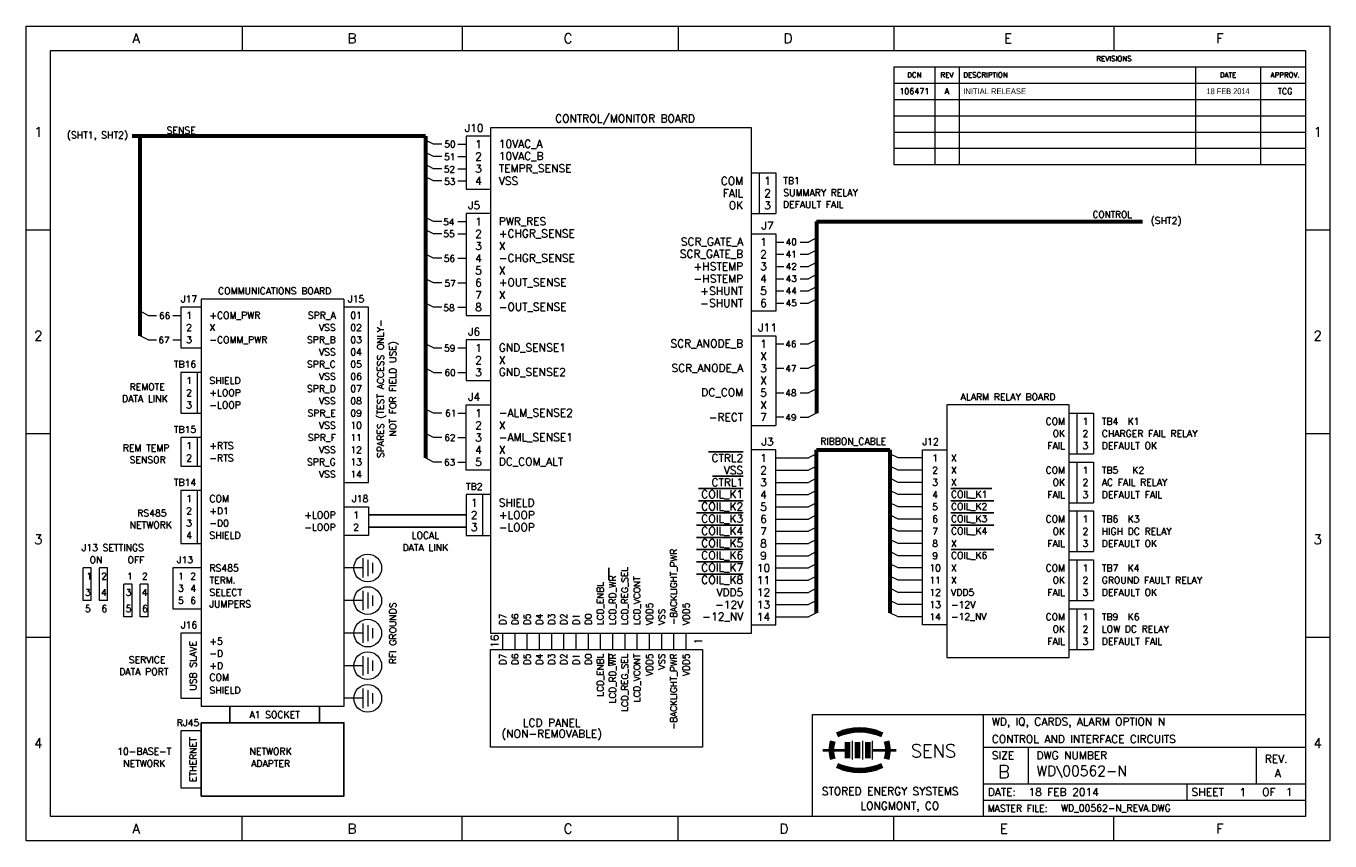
# Model space of a CAD drawing. Header units: inches. Extents: x 0.5 to 16.5, y 0.5 to 10.5.
import ezdxf
from ezdxf.enums import TextEntityAlignment as Align

# ---------------------------------------------------------------- set-up
doc = ezdxf.new("R2010")
doc.units = ezdxf.units.IN
doc.header["$MEASUREMENT"] = 0
doc.linetypes.add('SLD-Solid', pattern=[0])
for name, color, linetype in [('SHT1', 7, 'SLD-Solid'), ('SHT3', 7, 'SLD-Solid'), ('SLD-0', 7, 'SLD-Solid')]:
    doc.layers.add(name, color=color, linetype=linetype)
doc.styles.add('SLDTEXTSTYLE0', font='TXT_____.TTF')
doc.styles.add('SLDTEXTSTYLE3', font='TXT', dxfattribs={"width": 0.909091})
doc.styles.add('SLDTEXTSTYLE7', font='TXT', dxfattribs={"width": 0.966667})

msp = doc.modelspace()

# ---------------------------------------------------------------- linework, layer by layer
at = {"color": 7, "linetype": 'Continuous', "lineweight": 15}
for p, q in [((2.4, 7.05), (2.4, 6.55)), ((2.65, 7.05), (2.4, 7.05)), ((2.4, 6.55), (2.65, 6.55)), ((2.65, 6.25), (2.4, 6.25)), ((2.4, 6.25), (2.4, 5.75)), ((2.4, 5.75), (2.65, 5.75)), ((2.65, 5.45), (2.4, 5.45)), ((2.4, 5.45), (2.4, 5.1)), ((2.6, 5.45), (2.6, 5.1)), ((2.4, 5.1), (2.65, 5.1)), ((2.65, 4.8), (2.4, 4.8)), ((2.4, 4.8), (2.4, 4.15)), ((2.6, 4.8), (2.6, 4.15)), ((2.4, 4.15), (2.65, 4.15)), ((2.3, 3.85), (2.3, 3.35)), ((2.65, 3.85), (2.3, 3.85)), ((2.3, 3.35), (2.65, 3.35)), ((2.4, 3.05), (2.4, 2.25)), ((2.65, 3.05), (2.4, 3.05)), ((2.4, 2.25), (2.65, 2.25)), ((2.4, 1.85), (2.4, 1.15)), ((2.65, 1.85), (2.4, 1.85)), ((2.4, 1.15), (2.65, 1.15))]:
    msp.add_line(p, q, dxfattribs=at)
for p, q in [((4.7, 4.5), (5.9, 4.5)), ((4.7, 4.35), (5.9, 4.35)), ((3, 2.15), (3, 1.95)), ((4.1, 1.95), (4.1, 2.15)), ((3, 1.95), (4.1, 1.95))]:
    msp.add_line(p, q)
msp.add_lwpolyline([(2.65, 1.95), (2.65, 1.05), (4.4, 1.05), (4.4, 1.95)], close=True)
at = {"layer": 'SHT1', "linetype": 'SLD-Solid', "lineweight": 60}
for p, q in [((2, 9.15), (1.8, 9.15)), ((1.9, 6.7), (1.9, 9.15)), ((5.4, 9.15), (2, 9.15)), ((5.4, 9.15), (5.4, 5.2)), ((10.2, 8.1), (10.2, 5.75)), ((10.2, 8.1), (14.2, 8.1))]:
    msp.add_line(p, q, dxfattribs=at)
at = {"layer": 'SHT1', "linetype": 'SLD-Solid', "lineweight": 15}
for p, q in [((5.9, 9.15), (5.9, 8.5)), ((6.2, 9.15), (5.9, 9.15)), ((6.2, 9.25), (6.2, 3.05)), ((9.4, 9.25), (6.2, 9.25)), ((9.4, 3.05), (9.4, 9.25)), ((5.5, 9.05), (5.4, 9.1)), ((5.6, 9.05), (5.5, 9.05)), ((5.8, 9.05), (5.9, 9.05)), ((5.5, 8.9), (5.4, 8.95)), ((5.6, 8.9), (5.5, 8.9)), ((5.8, 8.9), (5.9, 8.9)), ((5.5, 8.75), (5.4, 8.8)), ((5.5, 8.6), (5.4, 8.65)), ((5.6, 8.75), (5.5, 8.75)), ((5.8, 8.75), (5.9, 8.75)), ((9.4, 8.7), (9.7, 8.7)), ((9.5, 8.2), (9.5, 8.7)), ((9.7, 8.7), (9.7, 8.2)), ((5.6, 8.6), (5.5, 8.6)), ((5.8, 8.6), (5.9, 8.6)), ((5.9, 8.5), (6.2, 8.5)), ((5.9, 8.2), (5.9, 6.95)), ((6.2, 8.2), (5.9, 8.2)), ((9.4, 8.2), (9.7, 8.2)), ((5.5, 8.1), (5.4, 8.15)), ((5.5, 7.95), (5.4, 8)), ((5.6, 8.1), (5.5, 8.1)), ((5.8, 8.1), (5.9, 8.1)), ((5.6, 7.95), (5.5, 7.95)), ((5.8, 7.95), (5.9, 7.95)), ((9.4, 7.95), (9.7, 7.95)), ((9.7, 7.95), (9.7, 7)), ((9.7, 7.85), (9.8, 7.85)), ((9.7, 7.85), (9.8, 7.85)), ((10, 7.85), (10.1, 7.85)), ((10.2, 7.9), (10.1, 7.85)), ((5.5, 7.65), (5.4, 7.7)), ((9.7, 7.7), (9.8, 7.7)), ((9.7, 7.7), (9.8, 7.7)), ((10, 7.7), (10.1, 7.7)), ((10.2, 7.75), (10.1, 7.7)), ((5.6, 7.65), (5.5, 7.65)), ((5.8, 7.65), (5.9, 7.65)), ((9.7, 7.55), (9.8, 7.55)), ((9.7, 7.55), (9.8, 7.55)), ((10, 7.55), (10.1, 7.55)), ((10.2, 7.6), (10.1, 7.55)), ((5.5, 7.35), (5.4, 7.4)), ((9.7, 7.4), (9.8, 7.4)), ((9.7, 7.4), (9.8, 7.4)), ((10, 7.4), (10.1, 7.4)), ((10.2, 7.45), (10.1, 7.4)), ((5.6, 7.35), (5.5, 7.35)), ((5.8, 7.35), (5.9, 7.35)), ((9.7, 7.25), (9.8, 7.25)), ((9.7, 7.25), (9.8, 7.25)), ((10, 7.25), (10.1, 7.25)), ((10.2, 7.3), (10.1, 7.25)), ((5.5, 7.05), (5.4, 7.1)), ((5.6, 7.05), (5.5, 7.05)), ((5.8, 7.05), (5.9, 7.05)), ((9.7, 7.1), (9.8, 7.1)), ((9.7, 7.1), (9.8, 7.1)), ((10, 7.1), (10.1, 7.1)), ((10.2, 7.15), (10.1, 7.1)), ((2, 6.95), (1.9, 7)), ((2, 6.95), (2.1, 6.95)), ((2.3, 6.95), (2.4, 6.95)), ((5.9, 6.95), (6.2, 6.95)), ((9.7, 7), (9.4, 7)), ((2, 6.65), (1.9, 6.7)), ((2, 6.65), (2.1, 6.65)), ((2.3, 6.65), (2.4, 6.65)), ((5.5, 6.55), (5.4, 6.6)), ((5.9, 6.65), (5.9, 6.15)), ((6.2, 6.65), (5.9, 6.65)), ((9.4, 6.7), (9.7, 6.7)), ((9.7, 6.7), (9.7, 5.6)), ((9.7, 6.6), (9.8, 6.6)), ((9.7, 6.6), (9.8, 6.6)), ((10, 6.6), (10.1, 6.6)), ((10.2, 6.65), (10.1, 6.6)), ((5.5, 6.55), (5.6, 6.55)), ((5.8, 6.55), (5.9, 6.55)), ((5.5, 6.25), (5.4, 6.3)), ((5.5, 6.25), (5.6, 6.25)), ((5.8, 6.25), (5.9, 6.25)), ((9.7, 6.3), (9.8, 6.3)), ((9.7, 6.3), (9.8, 6.3)), ((10, 6.3), (10.1, 6.3)), ((10.2, 6.35), (10.1, 6.3)), ((5.9, 6.15), (6.2, 6.15)), ((9.7, 6), (9.8, 6)), ((9.7, 6), (9.8, 6)), ((10, 6), (10.1, 6)), ((10.2, 6.05), (10.1, 6)), ((5.5, 5.75), (5.4, 5.8)), ((5.9, 5.05), (5.9, 5.85)), ((5.9, 5.85), (6.2, 5.85)), ((5.6, 5.75), (5.5, 5.75)), ((5.8, 5.75), (5.9, 5.75)), ((9.8, 5.7), (9.7, 5.7)), ((9.8, 5.7), (9.7, 5.7)), ((10, 5.7), (10.1, 5.7)), ((10.2, 5.75), (10.1, 5.7)), ((13.3, 5.75), (13.6, 5.75)), ((13.4, 5.25), (13.4, 5.75)), ((13.6, 5.75), (13.6, 5.25)), ((5.5, 5.45), (5.4, 5.5)), ((5.6, 5.45), (5.5, 5.45)), ((5.8, 5.45), (5.9, 5.45)), ((9.4, 5.6), (9.7, 5.6)), ((9.7, 5.3), (9.4, 5.3)), ((9.7, 3.15), (9.7, 5.3)), ((5.5, 5.15), (5.4, 5.2)), ((5.6, 5.15), (5.5, 5.15)), ((5.8, 5.15), (5.9, 5.15)), ((13.3, 5.25), (13.6, 5.25)), ((13.3, 5.15), (13.6, 5.15)), ((13.4, 4.65), (13.4, 5.15)), ((13.6, 5.15), (13.6, 4.65)), ((6.2, 5.05), (5.9, 5.05)), ((5.9, 4.75), (5.9, 4.25)), ((6.2, 4.75), (5.9, 4.75)), ((6.1, 4.75), (6.1, 4.25)), ((13.3, 4.65), (13.6, 4.65)), ((13.3, 4.55), (13.6, 4.55)), ((13.4, 4.05), (13.4, 4.55)), ((13.6, 4.55), (13.6, 4.05)), ((5.9, 4.25), (6.2, 4.25)), ((13.3, 4.05), (13.6, 4.05)), ((13.3, 3.95), (13.6, 3.95)), ((13.4, 3.45), (13.4, 3.95)), ((13.6, 3.95), (13.6, 3.45)), ((13.3, 3.45), (13.6, 3.45)), ((13.3, 3.35), (13.6, 3.35)), ((13.4, 2.85), (13.4, 3.35)), ((13.6, 3.35), (13.6, 2.85)), ((6.2, 3.05), (9.4, 3.05)), ((6.35, 2.85), (6.35, 3.05)), ((6.5, 2.85), (6.5, 3.05)), ((6.65, 2.85), (6.65, 3.05)), ((6.8, 2.85), (6.8, 3.05)), ((6.95, 2.85), (6.95, 3.05)), ((7.1, 2.85), (7.1, 3.05)), ((7.25, 2.85), (7.25, 3.05)), ((7.4, 2.85), (7.4, 3.05)), ((7.55, 2.85), (7.55, 3.05)), ((7.7, 2.85), (7.7, 3.05)), ((7.85, 2.85), (7.85, 3.05)), ((8, 2.85), (8, 3.05)), ((8.15, 2.85), (8.15, 3.05)), ((8.3, 2.85), (8.3, 3.05)), ((8.45, 2.85), (8.45, 3.05)), ((8.6, 2.85), (8.6, 3.05)), ((9.4, 3.15), (9.7, 3.15)), ((6.2, 1.65), (6.2, 2.85)), ((6.2, 2.85), (8.8, 2.85)), ((8.8, 2.85), (8.8, 1.65)), ((13.3, 2.85), (13.6, 2.85)), ((8.8, 1.65), (6.2, 1.65))]:
    msp.add_line(p, q, dxfattribs=at)
at = {"layer": 'SHT1', "linetype": 'SLD-Solid'}
for p, q in [((8.875, 5.275), (9.3, 5.275)), ((8.925, 4.975), (9.3, 4.975)), ((8.75, 4.825), (9.3, 4.825)), ((11.85, 4.825), (12.35, 4.825)), ((8.75, 4.675), (9.3, 4.675)), ((11.85, 4.675), (12.375, 4.675)), ((8.725, 4.525), (9.3, 4.525)), ((11.85, 4.525), (12.375, 4.525)), ((8.725, 4.375), (9.3, 4.375)), ((11.85, 4.375), (12.375, 4.375)), ((8.725, 4.225), (9.3, 4.225)), ((8.725, 4.075), (9.3, 4.075)), ((11.851, 4.075), (12.375, 4.075)), ((7.65, 3.7), (7.65, 3.85)), ((8.725, 3.925), (9.3, 3.925)), ((8.725, 3.775), (9.3, 3.775)), ((7.65, 2.65), (7.65, 2.8))]:
    msp.add_line(p, q, dxfattribs=at)
at = {"layer": 'SHT3', "lineweight": 15}
for p, q in [((4.4, 7.15), (2.65, 7.15)), ((2.65, 7.15), (2.65, 2.15)), ((4.4, 7.15), (4.4, 2.15)), ((2.6, 6.25), (2.6, 5.75)), ((4.4, 4.6), (4.7, 4.6)), ((4.7, 4.6), (4.7, 4.25)), ((4.7, 4.25), (4.4, 4.25)), ((1.3, 3.85), (1.2, 3.85)), ((1.2, 3.45), (1.2, 3.85)), ((1.3, 3.45), (1.3, 3.85)), ((1.5, 3.85), (1.4, 3.85)), ((1.4, 3.45), (1.4, 3.85)), ((1.5, 3.45), (1.5, 3.85)), ((4.631, 3.85), (4.4, 3.85)), ((4.631, 3.969), (4.631, 3.731)), ((4.693, 3.949), (4.693, 3.751)), ((4.75, 3.913), (4.75, 3.787)), ((1.8, 3.65), (1.7, 3.65)), ((1.7, 3.25), (1.7, 3.65)), ((1.8, 3.25), (1.8, 3.65)), ((2, 3.65), (1.9, 3.65)), ((1.9, 3.25), (1.9, 3.65)), ((2, 3.25), (2, 3.65)), ((4.631, 3.569), (4.631, 3.331)), ((4.693, 3.549), (4.693, 3.351)), ((1.3, 3.45), (1.2, 3.45)), ((1.5, 3.45), (1.4, 3.45)), ((4.631, 3.45), (4.4, 3.45)), ((4.75, 3.513), (4.75, 3.387)), ((1.8, 3.25), (1.7, 3.25)), ((2, 3.25), (1.9, 3.25)), ((4.631, 3.05), (4.4, 3.05)), ((4.631, 3.169), (4.631, 2.931)), ((4.693, 3.149), (4.693, 2.951)), ((4.75, 3.113), (4.75, 2.987)), ((4.631, 2.769), (4.631, 2.531)), ((4.693, 2.749), (4.693, 2.551)), ((4.631, 2.65), (4.4, 2.65)), ((4.75, 2.713), (4.75, 2.587)), ((4.631, 2.25), (4.4, 2.25)), ((4.631, 2.369), (4.631, 2.131)), ((4.693, 2.349), (4.693, 2.151)), ((4.75, 2.313), (4.75, 2.187)), ((4.4, 2.15), (2.65, 2.15))]:
    msp.add_line(p, q, dxfattribs=at)
at = {"layer": 'SHT3', "linetype": 'Continuous', "lineweight": 15}
for p, q in [((4.7, 7.05), (4.4, 7.05)), ((4.7, 4.9), (4.7, 7.05)), ((11.8, 5.85), (11.8, 2.75)), ((13.3, 5.85), (11.8, 5.85)), ((13.3, 2.75), (13.3, 5.85)), ((11.5, 3.15), (11.5, 5.3)), ((11.5, 5.3), (11.8, 5.3)), ((9.7, 5.2), (10.1, 5.2)), ((10.2, 5.25), (10.1, 5.2)), ((11.2, 5.2), (11.1, 5.25)), ((11.5, 5.2), (11.2, 5.2)), ((9.7, 5.05), (10.1, 5.05)), ((10.2, 5.1), (10.1, 5.05)), ((11.2, 5.05), (11.1, 5.1)), ((11.5, 5.05), (11.2, 5.05)), ((4.4, 4.9), (4.7, 4.9)), ((9.7, 4.9), (10.1, 4.9)), ((10.2, 4.95), (10.1, 4.9)), ((10.2, 4.8), (10.1, 4.75)), ((11.2, 4.9), (11.1, 4.95)), ((11.2, 4.75), (11.1, 4.8)), ((11.5, 4.9), (11.2, 4.9)), ((9.7, 4.75), (10.1, 4.75)), ((10.2, 4.65), (10.1, 4.6)), ((11.2, 4.6), (11.1, 4.65)), ((11.5, 4.75), (11.2, 4.75)), ((9.7, 4.6), (10.1, 4.6)), ((10.2, 4.5), (10.1, 4.45)), ((11.2, 4.45), (11.1, 4.5)), ((11.5, 4.6), (11.2, 4.6)), ((9.7, 4.45), (10.1, 4.45)), ((10.2, 4.35), (10.1, 4.3)), ((11.2, 4.3), (11.1, 4.35)), ((11.5, 4.45), (11.2, 4.45)), ((9.7, 4.3), (10.1, 4.3)), ((10.2, 4.2), (10.1, 4.15)), ((11.2, 4.15), (11.1, 4.2)), ((11.5, 4.3), (11.2, 4.3)), ((9.7, 4.15), (10.1, 4.15)), ((9.7, 4), (10.1, 4)), ((10.2, 4.05), (10.1, 4)), ((11.2, 4), (11.1, 4.05)), ((11.5, 4.15), (11.2, 4.15)), ((11.5, 4), (11.2, 4)), ((9.7, 3.85), (10.1, 3.85)), ((10.2, 3.9), (10.1, 3.85)), ((11.2, 3.85), (11.1, 3.9)), ((11.5, 3.85), (11.2, 3.85)), ((9.7, 3.7), (10.1, 3.7)), ((10.2, 3.75), (10.1, 3.7)), ((11.2, 3.7), (11.1, 3.75)), ((11.5, 3.7), (11.2, 3.7)), ((9.7, 3.55), (10.1, 3.55)), ((10.2, 3.6), (10.1, 3.55)), ((11.2, 3.55), (11.1, 3.6)), ((11.5, 3.55), (11.2, 3.55)), ((9.7, 3.4), (10.1, 3.4)), ((10.2, 3.45), (10.1, 3.4)), ((11.2, 3.4), (11.1, 3.45)), ((11.5, 3.4), (11.2, 3.4)), ((9.7, 3.25), (10.1, 3.25)), ((10.2, 3.3), (10.1, 3.25)), ((11.2, 3.25), (11.1, 3.3)), ((11.5, 3.25), (11.2, 3.25)), ((11.8, 3.15), (11.5, 3.15)), ((11.8, 2.75), (13.3, 2.75))]:
    msp.add_line(p, q, dxfattribs=at)
at = {"layer": 'SHT3', "linetype": 'Continuous', "lineweight": 60}
for p, q in [((10.2, 5.3), (11.1, 5.3)), ((10.2, 3.3), (10.2, 5.3)), ((11.1, 5.3), (11.1, 3.3))]:
    msp.add_line(p, q, dxfattribs=at)
at = {"layer": 'SHT3', "lineweight": 15}
for centre in [(4.693, 3.85), (4.693, 3.45), (4.693, 3.05), (4.693, 2.65), (4.693, 2.25)]:
    msp.add_circle(centre, 0.17, dxfattribs=at)
at = {"layer": 'SLD-0', "color": 7, "linetype": 'Continuous', "lineweight": 15}
for p, q in [((0.5, 10.5), (16.5, 10.5)), ((0.5, 0.5), (0.5, 10.5)), ((3.15, 10.5), (3.15, 10.2)), ((5.85, 10.5), (5.85, 10.2)), ((8.5, 10.5), (8.5, 10.2)), ((11.15, 10.5), (11.15, 10.2)), ((13.85, 10.5), (13.85, 10.2)), ((16.5, 10.5), (16.5, 0.5)), ((0.8, 10.2), (16.2, 10.2)), ((0.8, 0.8), (0.8, 10.2)), ((16.2, 10.2), (16.2, 0.8)), ((11.15, 10), (11.15, 8.8)), ((11.15, 10), (16.2, 10)), ((11.65, 10), (11.65, 8.8)), ((11.95, 10), (11.95, 8.8)), ((14.85, 10), (14.85, 8.8)), ((15.65, 10), (15.65, 8.8)), ((11.15, 9.8), (16.2, 9.8)), ((11.15, 9.6), (16.2, 9.6)), ((11.15, 9.4), (16.2, 9.4)), ((11.15, 9.2), (16.2, 9.2)), ((11.15, 9), (16.2, 9)), ((11.15, 8.8), (16.2, 8.8)), ((0.5, 8), (0.8, 8)), ((16.2, 8), (16.5, 8)), ((0.5, 5.5), (0.8, 5.5)), ((16.2, 5.5), (16.5, 5.5)), ((0.5, 3), (0.8, 3)), ((16.2, 3), (16.5, 3)), ((16.2, 0.8), (0.8, 0.8)), ((3.15, 0.5), (3.15, 0.8)), ((5.85, 0.5), (5.85, 0.8)), ((8.5, 0.5), (8.5, 0.8)), ((11.15, 0.5), (11.15, 0.8)), ((13.85, 0.5), (13.85, 0.8)), ((16.5, 0.5), (0.5, 0.5))]:
    msp.add_line(p, q, dxfattribs=at)
at = {"layer": 'SLD-0', "linetype": 'SLD-Solid', "lineweight": 15}
for p, q in [((10.15, 2.05), (16.2, 2.05)), ((10.15, 0.8), (10.15, 2.05)), ((12.25, 0.8), (12.25, 2.05)), ((10.639, 1.729), (10.639, 1.499)), ((10.764, 1.729), (10.764, 1.499)), ((10.884, 1.729), (10.884, 1.499)), ((12.25, 1.65), (16.2, 1.65)), ((12.8, 1.2), (12.8, 1.65)), ((15.6, 1.2), (15.6, 1.65)), ((12.25, 1.2), (16.2, 1.2)), ((14.75, 1), (14.75, 1.2)), ((12.25, 1), (16.2, 1))]:
    msp.add_line(p, q, dxfattribs=at)
at = {"layer": 'SLD-0', "linetype": 'SLD-Solid', "lineweight": 40}
for p, q in [((10.279, 1.614), (10.579, 1.614)), ((10.889, 1.614), (11.179, 1.614))]:
    msp.add_line(p, q, dxfattribs=at)
at = {"layer": 'SLD-0', "linetype": 'SLD-Solid', "lineweight": 100}
for p, q in [((10.579, 1.714), (10.579, 1.514)), ((10.704, 1.714), (10.704, 1.514)), ((10.829, 1.714), (10.829, 1.514))]:
    msp.add_line(p, q, dxfattribs=at)
at = {"layer": 'SLD-0', "linetype": 'SLD-Solid', "lineweight": 158}
for centre, radius, start, end in [((10.729, 1.214), 0.65, 65, 115), ((10.804, 1.614), 0.42, 165, 195), ((10.654, 1.614), 0.42, 345, 15), ((10.729, 2.014), 0.65, 245, 295)]:
    msp.add_arc(centre, radius, start, end, dxfattribs=at)

# ---------------------------------------------------------------- texts
at = {"layer": 'SHT1', "color": 7, "char_height": 0.072}
for s, insert, attachment_point, style in [('{106471}', (11.4, 9.7), 5, 'SLDTEXTSTYLE0'), ('A', (11.8, 9.7), 5, 'SLDTEXTSTYLE0'), ('INITIAL RELEASE', (12, 9.7), 4, 'SLDTEXTSTYLE7'), ('18 FEB 2014', (15.25, 9.7), 5, 'SLDTEXTSTYLE3'), ('TCG', (15.95, 9.7), 5, 'SLDTEXTSTYLE0')]:
    msp.add_mtext(s, dxfattribs=dict(at, insert=insert, attachment_point=attachment_point, style=style))
at = {"layer": 'SHT1', "style": 'SLDTEXTSTYLE0'}
for s, insert, char_height, attachment_point in [('J10', (6, 9.25), 0.096, 5), ('CONTROL/MONITOR BOARD', (7.85, 9.35), 0.096, 5), ('(SHT1, SHT2)', (1.75, 9.15), 0.0833, 6), ('SENSE', (2.403, 9.221), 0.0833, 5), ('50', (5.633, 9.091), 0.08, 1), ('2', (6.05, 8.9), 0.096, 5), ('1', (6.05, 9.05), 0.096, 5), ('10VAC_A', (6.3, 9.05), 0.096, 4), ('10VAC_B', (6.3, 8.9), 0.096, 4), ('51', (5.631, 8.935), 0.08, 1), ('3', (6.05, 8.75), 0.096, 5), ('TEMPR_SENSE', (6.3, 8.75), 0.096, 4), ('52', (5.627, 8.782), 0.08, 1), ('4', (6.05, 8.6), 0.096, 5), ('VSS', (6.3, 8.6), 0.096, 4), ('COM', (9.3, 8.6), 0.096, 6), ('1', (9.6, 8.6), 0.096, 5), ('TB1', (9.792, 8.644), 0.0833, 1), ('53', (5.631, 8.633), 0.08, 1), ('FAIL', (9.3, 8.45), 0.096, 6), ('2', (9.6, 8.45), 0.096, 5), ('SUMMARY RELAY', (9.792, 8.497), 0.0833, 1), ('J5', (6, 8.3), 0.096, 5), ('OK', (9.3, 8.3), 0.096, 6), ('3', (9.6, 8.3), 0.096, 5), ('DEFAULT FAIL', (9.788, 8.353), 0.0833, 1), ('1', (6.05, 8.1), 0.096, 5), ('PWR_RES', (6.3, 8.1), 0.096, 4), ('CONTROL', (13.829, 8.188), 0.08, 5), ('(SHT2)', (14.3, 8.1), 0.0833, 4), ('54', (5.619, 8.135), 0.08, 1), ('2', (6.05, 7.95), 0.096, 5), ('+CHGR_SENSE', (6.3, 7.95), 0.096, 4), ('J7', (9.6, 8.05), 0.096, 5), ('55', (5.621, 7.991), 0.08, 1), ('3', (6.05, 7.8), 0.096, 5), ('X', (6.3, 7.8), 0.096, 4), ('SCR_GATE_A', (9.3, 7.85), 0.096, 6), ('1', (9.55, 7.85), 0.096, 5), ('40', (9.821, 7.891), 0.08, 1), ('56', (5.627, 7.688), 0.08, 1), ('4', (6.05, 7.65), 0.096, 5), ('-CHGR_SENSE', (6.3, 7.65), 0.096, 4), ('SCR_GATE_B', (9.3, 7.7), 0.096, 6), ('2', (9.55, 7.7), 0.096, 5), ('41', (9.821, 7.741), 0.08, 1), ('5', (6.05, 7.5), 0.096, 5), ('X', (6.3, 7.5), 0.096, 4), ('+HSTEMP', (9.3, 7.55), 0.096, 6), ('3', (9.55, 7.55), 0.096, 5), ('42', (9.821, 7.591), 0.08, 1), ('57', (5.635, 7.382), 0.08, 1), ('6', (6.05, 7.35), 0.096, 5), ('+OUT_SENSE', (6.3, 7.35), 0.096, 4), ('-HSTEMP', (9.3, 7.4), 0.096, 6), ('4', (9.55, 7.4), 0.096, 5), ('43', (9.821, 7.441), 0.08, 1), ('7', (6.05, 7.2), 0.096, 5), ('X', (6.3, 7.2), 0.096, 4), ('+SHUNT', (9.3, 7.25), 0.096, 6), ('5', (9.55, 7.25), 0.096, 5), ('44', (9.821, 7.291), 0.08, 1), ('58', (5.621, 7.082), 0.08, 1), ('8', (6.05, 7.05), 0.096, 5), ('-OUT_SENSE', (6.3, 7.05), 0.096, 4), ('-SHUNT', (9.3, 7.1), 0.096, 6), ('6', (9.55, 7.1), 0.096, 5), ('45', (9.821, 7.141), 0.08, 1), ('66', (2.132, 6.986), 0.08, 1), ('J6', (6, 6.75), 0.096, 5), ('J11', (9.6, 6.8), 0.096, 5), ('67', (2.124, 6.687), 0.08, 1), ('59', (5.63, 6.587), 0.08, 1), ('1', (6.05, 6.55), 0.096, 5), ('GND_SENSE1', (6.3, 6.55), 0.096, 4), ('SCR_ANODE_B', (9.3, 6.6), 0.096, 6), ('1', (9.55, 6.6), 0.096, 5), ('46', (9.817, 6.638), 0.08, 1), ('2', (6.05, 6.4), 0.096, 5), ('X', (6.3, 6.4), 0.096, 4), ('X', (9.55, 6.45), 0.096, 5), ('60', (5.635, 6.287), 0.08, 1), ('3', (6.05, 6.25), 0.096, 5), ('GND_SENSE2', (6.3, 6.25), 0.096, 4), ('SCR_ANODE_A', (9.3, 6.3), 0.096, 6), ('3', (9.55, 6.3), 0.096, 5), ('47', (9.817, 6.338), 0.08, 1), ('X', (9.55, 6.15), 0.096, 5), ('J4', (6, 5.95), 0.096, 5), ('DC_COM', (9.3, 6), 0.096, 6), ('5', (9.55, 6), 0.096, 5), ('48', (9.817, 6.038), 0.08, 1), ('61', (5.642, 5.789), 0.08, 1), ('1', (6.05, 5.75), 0.096, 5), ('-ALM_SENSE2', (6.3, 5.75), 0.096, 4), ('-RECT', (9.3, 5.7), 0.096, 6), ('X', (9.55, 5.85), 0.096, 5), ('7', (9.55, 5.7), 0.096, 5), ('2', (6.05, 5.6), 0.096, 5), ('X', (6.3, 5.6), 0.096, 4), ('49', (9.817, 5.738), 0.08, 1), ('COM', (13.25, 5.65), 0.0833, 6), ('1', (13.5, 5.65), 0.0833, 5), ('62', (5.632, 5.489), 0.08, 1), ('3', (6.05, 5.45), 0.096, 5), ('-AML_SENSE1', (6.3, 5.45), 0.096, 4), ('J3', (9.6, 5.4), 0.096, 5), ('OK', (13.25, 5.5), 0.0833, 6), ('2', (13.5, 5.5), 0.0833, 5), ('4', (6.05, 5.3), 0.096, 5), ('X', (6.3, 5.3), 0.096, 4), ('FAIL', (13.25, 5.35), 0.0833, 6), ('3', (13.5, 5.35), 0.0833, 5), ('63', (5.628, 5.186), 0.08, 1), ('5', (6.05, 5.15), 0.096, 5), ('DC_COM_ALT', (6.3, 5.15), 0.096, 4), ('CTRL2', (9.3, 5.2), 0.096, 6), ('1', (9.55, 5.2), 0.096, 5), ('1', (11.655, 5.2), 0.0833, 5), ('X', (11.85, 5.2), 0.0833, 4), ('CTRL1', (9.3, 4.9), 0.096, 6), ('VSS', (9.3, 5.05), 0.096, 6), ('3', (9.55, 4.9), 0.096, 5), ('2', (9.55, 5.05), 0.096, 5), ('2', (11.655, 5.05), 0.0833, 5), ('X', (11.85, 5.05), 0.0833, 4), ('COM', (13.25, 5.05), 0.0833, 6), ('1', (13.5, 5.05), 0.0833, 5), ('TB2', (6, 4.85), 0.0833, 5), ('COIL_K1', (9.3, 4.75), 0.096, 6), ('4', (9.55, 4.75), 0.096, 5), ('4', (11.655, 4.75), 0.0833, 5), ('3', (11.655, 4.9), 0.0833, 5), ('X', (11.85, 4.9), 0.0833, 4), ('COIL_K1', (11.85, 4.75), 0.0833, 4), ('FAIL', (13.25, 4.75), 0.0833, 6), ('OK', (13.25, 4.9), 0.0833, 6), ('3', (13.5, 4.75), 0.0833, 5), ('2', (13.5, 4.9), 0.0833, 5), ('1', (6, 4.65), 0.096, 5), ('SHIELD', (6.3, 4.65), 0.096, 4), ('COIL_K2', (9.3, 4.6), 0.096, 6), ('5', (9.55, 4.6), 0.096, 5), ('5', (11.655, 4.6), 0.0833, 5), ('COIL_K2', (11.85, 4.6), 0.0833, 4), ('2', (6, 4.5), 0.096, 5), ('+LOOP', (6.3, 4.5), 0.096, 4), ('COIL_K3', (9.3, 4.45), 0.096, 6), ('6', (9.55, 4.45), 0.096, 5), ('6', (11.655, 4.45), 0.0833, 5), ('COIL_K3', (11.85, 4.45), 0.0833, 4), ('COM', (13.25, 4.45), 0.0833, 6), ('1', (13.5, 4.45), 0.0833, 5), ('3', (6, 4.35), 0.096, 5), ('-LOOP', (6.3, 4.35), 0.096, 4), ('COIL_K4', (9.3, 4.3), 0.096, 6), ('7', (9.55, 4.3), 0.096, 5), ('7', (11.655, 4.3), 0.0833, 5), ('COIL_K4', (11.85, 4.3), 0.0833, 4), ('OK', (13.25, 4.3), 0.0833, 6), ('2', (13.5, 4.3), 0.0833, 5), ('COIL_K5', (9.3, 4.15), 0.096, 6), ('8', (9.55, 4.15), 0.096, 5), ('8', (11.655, 4.15), 0.0833, 5), ('X', (11.85, 4.15), 0.0833, 4), ('FAIL', (13.25, 4.15), 0.0833, 6), ('3', (13.5, 4.15), 0.0833, 5), ('COIL_K6', (9.3, 4), 0.096, 6), ('9', (9.55, 4), 0.096, 5), ('9', (11.655, 4), 0.0833, 5), ('COIL_K6', (11.85, 4), 0.0833, 4), ('COIL_K7', (9.3, 3.85), 0.096, 6), ('10', (9.55, 3.85), 0.096, 5), ('10', (11.655, 3.85), 0.0833, 5), ('X', (11.85, 3.85), 0.0833, 4), ('COM', (13.25, 3.85), 0.0833, 6), ('1', (13.5, 3.85), 0.0833, 5), ('COIL_K8', (9.3, 3.7), 0.096, 6), ('11', (9.55, 3.7), 0.096, 5), ('11', (11.655, 3.7), 0.0833, 5), ('X', (11.85, 3.7), 0.0833, 4), ('OK', (13.25, 3.7), 0.0833, 6), ('2', (13.5, 3.7), 0.0833, 5), ('VDD5', (9.3, 3.55), 0.096, 6), ('12', (9.55, 3.55), 0.096, 5), ('12', (11.655, 3.55), 0.0833, 5), ('VDD5', (11.85, 3.55), 0.0833, 4), ('FAIL', (13.25, 3.55), 0.0833, 6), ('3', (13.5, 3.55), 0.0833, 5), ('-12V', (9.3, 3.4), 0.096, 6), ('13', (9.55, 3.4), 0.096, 5), ('13', (11.655, 3.4), 0.0833, 5), ('-12V', (11.85, 3.4), 0.0833, 4), ('-12_NV', (9.3, 3.25), 0.096, 6), ('14', (9.55, 3.25), 0.096, 5), ('14', (11.655, 3.25), 0.0833, 5), ('-12_NV', (11.85, 3.25), 0.0833, 4), ('COM', (13.25, 3.25), 0.0833, 6), ('1', (13.5, 3.25), 0.0833, 5), ('OK', (13.25, 3.1), 0.0833, 6), ('2', (13.5, 3.1), 0.0833, 5), ('FAIL', (13.25, 2.95), 0.0833, 6), ('3', (13.5, 2.95), 0.0833, 5), ('LCD PANEL', (6.95, 1.95), 0.096, 5), ('(NON-REMOVABLE)', (6.95, 1.8), 0.096, 5), ('CONTROL AND INTERFACE CIRCUITS', (12.35, 1.75), 0.096, 4)]:
    msp.add_mtext(s, dxfattribs=dict(at, insert=insert, char_height=char_height, attachment_point=attachment_point))
at = {"layer": 'SHT1', "rotation": 90, "style": 'SLDTEXTSTYLE0'}
for s, insert, char_height, attachment_point in [('-BACKLIGHT_PWR', (8.45, 3.15), 0.08, 4), ('LCD_REG_SEL', (7.85, 3.15), 0.08, 4), ('LCD_ENBL', (7.55, 3.15), 0.08, 4), ('LCD_RD_WR', (7.7, 3.15), 0.08, 4), ('VDD5', (8.15, 3.15), 0.08, 4), ('VDD5', (8.6, 3.15), 0.08, 4), ('D7', (6.35, 3.15), 0.08, 4), ('D6', (6.5, 3.15), 0.08, 4), ('D5', (6.65, 3.15), 0.08, 4), ('D4', (6.8, 3.15), 0.08, 4), ('D3', (6.95, 3.15), 0.08, 4), ('D2', (7.1, 3.15), 0.08, 4), ('D1', (7.25, 3.15), 0.08, 4), ('D0', (7.4, 3.15), 0.08, 4), ('VSS', (8.3, 3.15), 0.08, 4), ('16', (6.25, 2.95), 0.096, 5), ('1', (8.75, 2.95), 0.096, 5), ('D7', (6.35, 2.8), 0.08, 6), ('D6', (6.5, 2.8), 0.08, 6), ('D5', (6.65, 2.8), 0.08, 6), ('D4', (6.8, 2.8), 0.08, 6), ('D3', (6.95, 2.8), 0.08, 6), ('D2', (7.1, 2.8), 0.08, 6), ('D1', (7.25, 2.8), 0.08, 6), ('D0', (7.4, 2.8), 0.08, 6), ('LCD_ENBL', (7.55, 2.8), 0.08, 6), ('LCD_RD_WR', (7.7, 2.8), 0.08, 6), ('LCD_REG_SEL', (7.85, 2.8), 0.08, 6), ('LCD_VCONT', (8, 2.8), 0.08, 6), ('VDD5', (8.15, 2.8), 0.08, 6), ('VSS', (8.3, 2.8), 0.08, 6), ('-BACKLIGHT_PWR', (8.45, 2.8), 0.08, 6), ('VDD5', (8.6, 2.8), 0.08, 6)]:
    msp.add_mtext(s, dxfattribs=dict(at, insert=insert, char_height=char_height, attachment_point=attachment_point))
at = {"layer": 'SHT1', "insert": (8, 3.15), "char_height": 0.08, "width": 0.15625, "attachment_point": 4, "rotation": 90, "style": 'SLDTEXTSTYLE0'}
msp.add_mtext('LCD_VCONT', dxfattribs=at)
at = {"layer": 'SHT3', "linetype": 'Continuous', "style": 'SLDTEXTSTYLE0'}
for s, p in [('COMMUNICATIONS BOARD', (3.55, 7.25)), ('J17', (2.5, 7.15)), ('J15', (4.55, 7.15)), ('1', (2.5, 6.95)), ('01', (4.55, 6.95)), ('2', (2.5, 6.8)), ('02', (4.55, 6.8)), ('3', (2.5, 6.65)), ('03', (4.55, 6.65)), ('04', (4.55, 6.5)), ('TB16', (2.45, 6.35)), ('05', (4.55, 6.35)), ('06', (4.55, 6.2)), ('1', (2.5, 6.15)), ('07', (4.55, 6.05)), ('2', (2.5, 6)), ('08', (4.55, 5.9)), ('3', (2.5, 5.85)), ('09', (4.55, 5.75)), ('10', (4.55, 5.6)), ('TB15', (2.45, 5.55)), ('11', (4.55, 5.45)), ('1', (2.5, 5.35)), ('12', (4.55, 5.3)), ('2', (2.5, 5.2)), ('13', (4.55, 5.15)), ('14', (4.55, 5)), ('TB14', (2.45, 4.9)), ('1', (2.5, 4.7)), ('J18', (4.6, 4.7)), ('2', (2.5, 4.55)), ('1', (4.55, 4.5)), ('3', (2.5, 4.4)), ('2', (4.55, 4.35)), ('4', (2.5, 4.25)), ('J13', (2.45, 3.95)), ('1', (2.4, 3.75)), ('2', (2.55, 3.75)), ('3', (2.4, 3.6)), ('4', (2.55, 3.6)), ('5', (2.4, 3.45)), ('6', (2.55, 3.45)), ('J16', (2.5, 3.15)), ('A1 SOCKET', (3.55, 2.05))]:
    msp.add_text(s, height=0.0833, dxfattribs=at).set_placement(p, align=Align.MIDDLE_CENTER)
for s, p in [('+COM_PWR', (2.75, 6.95)), ('X', (2.75, 6.8)), ('-COMM_PWR', (2.75, 6.65)), ('SHIELD', (2.75, 6.15)), ('+LOOP', (2.75, 6)), ('-LOOP', (2.75, 5.85)), ('+RTS', (2.75, 5.35)), ('-RTS', (2.75, 5.2)), ('COM', (2.75, 4.7)), ('+D1', (2.75, 4.55)), ('-D0', (2.75, 4.4)), ('SHIELD', (2.75, 4.25)), ('+5', (2.75, 2.95)), ('-D', (2.75, 2.8)), ('+D', (2.75, 2.65)), ('COM', (2.75, 2.508)), ('SHIELD', (2.75, 2.35))]:
    msp.add_text(s, height=0.0833, dxfattribs=at).set_placement(p, align=Align.MIDDLE_LEFT)
for s, p in [('SPR_A', (4.3, 6.95)), ('VSS', (4.3, 6.8)), ('SPR_B', (4.3, 6.65)), ('VSS', (4.3, 6.5)), ('SPR_C', (4.3, 6.35)), ('VSS', (4.3, 6.2)), ('SPR_D', (4.3, 6.05)), ('VSS', (4.3, 5.9)), ('SPR_E', (4.3, 5.75)), ('VSS', (4.3, 5.6)), ('SPR_F', (4.3, 5.45)), ('VSS', (4.3, 5.3)), ('SPR_G', (4.3, 5.15)), ('VSS', (4.3, 5)), ('+LOOP', (4.3, 4.5)), ('-LOOP', (4.3, 4.35))]:
    msp.add_text(s, height=0.0833, dxfattribs=at).set_placement(p, align=Align.MIDDLE_RIGHT)
for s, p in [('SPARES (TEST ACCESS ONLY-', (4.85, 6.05)), ('NOT FOR FIELD USE)', (5, 6.05)), ('RFI GROUNDS', (5, 3.05)), ('USB SLAVE', (2.55, 2.65)), ('ETHERNET', (2.55, 1.5))]:
    msp.add_text(s, height=0.0833, rotation=90, dxfattribs=at).set_placement(p, align=Align.MIDDLE_CENTER)
at = {"layer": 'SHT3', "color": 0, "linetype": 'Continuous', "style": 'SLDTEXTSTYLE0'}
for s, p in [('REMOTE', (1.77, 6.031)), ('DATA LINK', (1.677, 5.886)), ('REM TEMP', (1.687, 5.281)), ('SENSOR', (1.77, 5.136)), ('RS485', (1.864, 4.481)), ('NETWORK', (1.772, 4.336)), ('SERVICE', (1.76, 2.681)), ('DATA PORT', (1.643, 2.536))]:
    msp.add_text(s, height=0.0833, dxfattribs=at).set_placement(p)
at = {"layer": 'SHT3', "linetype": 'Continuous', "style": 'SLDTEXTSTYLE0'}
for s, p in [('J13 SETTINGS', (1.182, 4.058)), ('ON', (1.279, 3.908)), ('OFF', (1.745, 3.908)), ('1', (1.24, 3.708)), ('2', (1.422, 3.708)), ('1', (1.74, 3.708)), ('2', (1.922, 3.708)), ('3', (1.222, 3.508)), ('4', (1.42, 3.508)), ('3', (1.722, 3.508)), ('4', (1.92, 3.508)), ('5', (1.222, 3.308)), ('6', (1.424, 3.308)), ('5', (1.722, 3.308)), ('6', (1.924, 3.308))]:
    msp.add_text(s, height=0.0833, dxfattribs=at).set_placement(p)
at = {"layer": 'SHT3', "color": 0, "linetype": 'Continuous', "style": 'SLDTEXTSTYLE0'}
for s, p in [('RS485', (2.75, 3.85)), ('TERM.', (2.75, 3.7)), ('SELECT', (2.75, 3.55)), ('JUMPERS', (2.75, 3.408))]:
    msp.add_text(s, height=0.0833, dxfattribs=at).set_placement(p, align=Align.MIDDLE_LEFT)
at = {"layer": 'SHT3', "char_height": 0.0833, "style": 'SLDTEXTSTYLE0'}
for s, insert, attachment_point in [('ALARM RELAY BOARD', (12.55, 5.95), 5), ('TB4  K1', (13.7, 5.65), 4), ('RIBBON_CABLE', (10.65, 5.4), 5), ('J12', (11.6, 5.4), 5), ('CHARGER FAIL RELAY', (13.7, 5.5), 4), ('DEFAULT OK', (13.7, 5.35), 4), ('TB5   K2', (13.7, 5.05), 4), ('AC FAIL RELAY', (13.7, 4.9), 4), ('DEFAULT FAIL', (13.7, 4.75), 4), ('TB6  K3', (13.7, 4.45), 4), ('HIGH DC RELAY', (13.7, 4.3), 4), ('LOCAL', (5.4, 4.25), 5), ('DEFAULT OK', (13.7, 4.15), 4), ('DATA LINK', (5.4, 4.1), 5), ('TB7  K4', (13.7, 3.85), 4), ('GROUND FAULT RELAY', (13.7, 3.7), 4), ('DEFAULT OK', (13.7, 3.55), 4), ('TB9  K6', (13.7, 3.25), 4), ('LOW DC RELAY', (13.7, 3.1), 4), ('DEFAULT FAIL', (13.7, 2.95), 4), ('RJ45', (2.35, 1.95), 4)]:
    msp.add_mtext(s, dxfattribs=dict(at, insert=insert, attachment_point=attachment_point))
at = {"layer": 'SHT3', "color": 0, "char_height": 0.0833, "attachment_point": 5, "style": 'SLDTEXTSTYLE0'}
for s, insert in [('10-BASE-T', (1.95, 1.6)), ('NETWORK', (3.5, 1.6)), ('NETWORK', (1.95, 1.45)), ('ADAPTER', (3.5, 1.45))]:
    msp.add_mtext(s, dxfattribs=dict(at, insert=insert))
at = {"layer": 'SLD-0', "color": 7, "style": 'SLDTEXTSTYLE0'}
for s, insert, char_height, attachment_point in [('A', (1.85, 10.35), 0.12, 5), ('B', (4.5, 10.35), 0.12, 5), ('C', (7.15, 10.35), 0.12, 5), ('D', (9.85, 10.35), 0.12, 5), ('E', (12.55, 10.35), 0.12, 5), ('F', (15.15, 10.35), 0.12, 5), ('REVISIONS', (13.85, 10.1), 0.064, 5), ('DCN', (11.4, 9.9), 0.064, 5), ('REV', (11.8, 9.9), 0.064, 5), ('DESCRIPTION', (12, 9.9), 0.064, 4), ('DATE', (15.25, 9.9), 0.064, 5), ('APPROV.', (15.95, 9.9), 0.064, 5), ('1', (0.65, 9.2), 0.12, 5), ('1', (16.35, 9.2), 0.12, 5), ('2', (0.65, 6.7), 0.12, 5), ('2', (16.35, 6.7), 0.12, 5), ('3', (0.65, 4.2), 0.12, 5), ('3', (16.35, 4.2), 0.12, 5), ('4', (0.65, 1.7), 0.12, 5), ('4', (16.35, 1.7), 0.12, 5), ('A', (1.85, 0.65), 0.12, 5), ('B', (4.5, 0.65), 0.12, 5), ('C', (7.15, 0.65), 0.12, 5), ('D', (9.8, 0.65), 0.12, 5), ('E', (12.5, 0.65), 0.12, 5), ('F', (15.15, 0.65), 0.12, 5)]:
    msp.add_mtext(s, dxfattribs=dict(at, insert=insert, char_height=char_height, attachment_point=attachment_point))
at = {"layer": 'SLD-0', "style": 'SLDTEXTSTYLE0'}
for s, insert, char_height, attachment_point in [('WD, IQ, CARDS, ALARM OPTION N', (12.35, 1.95), 0.096, 4), ('SENS', (11.358, 1.685), 0.16, 1), ('SIZE', (12.35, 1.55), 0.096, 4), ('DWG NUMBER', (12.9, 1.55), 0.096, 4), ('B', (12.5, 1.35), 0.16, 5), ('REV.', (15.701, 1.555), 0.096, 1), ('{WD\\\\00562-N}', (12.9, 1.35), 0.125, 4), ('A', (15.824, 1.38), 0.096, 1), ('STORED ENERGY SYSTEMS', (10.264, 1.159), 0.096, 1), ('DATE:', (12.3, 1.1), 0.096, 4), ('18 FEB 2014', (12.8, 1.1), 0.096, 4), ('SHEET', (15, 1.1), 0.096, 5), ('1', (15.432, 1.098), 0.096, 5), ('OF', (15.75, 1.1), 0.096, 5), ('1', (16, 1.1), 0.096, 5), ('LONGMONT, CO', (10.738, 0.979), 0.096, 1), ('MASTER FILE:', (12.3, 0.9), 0.0833, 4), ('{WD_00562-N_REVA.DWG}', (13.2, 0.9), 0.0833, 4)]:
    msp.add_mtext(s, dxfattribs=dict(at, insert=insert, char_height=char_height, attachment_point=attachment_point))

doc.saveas('drawing.dxf')
